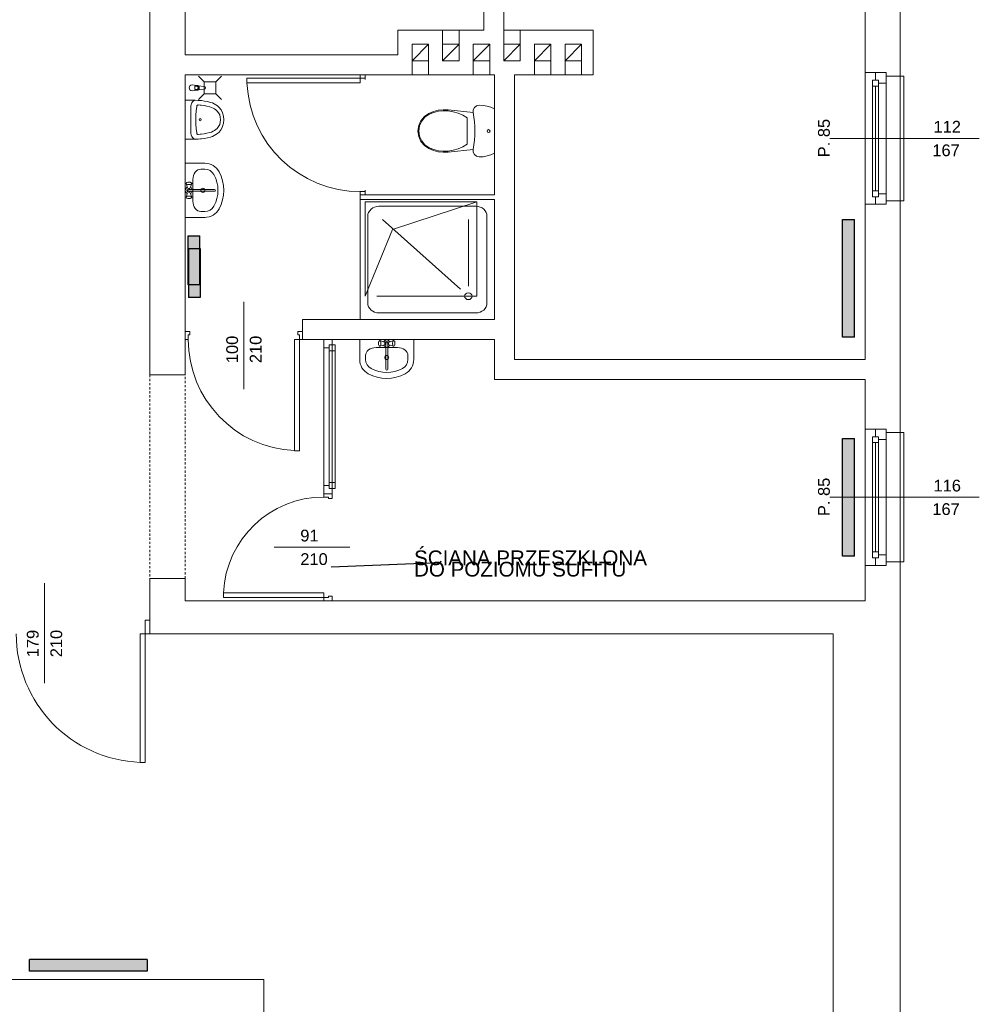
# Model space of a CAD drawing. Header units: millimetres. Extents: x 12683 to 90307, y 30842 to 62253.
# Tile 73 of 152: x 52034 to 52850, y 40663 to 41500. Entities that reach past the tile are written whole.
import ezdxf

# ---------------------------------------------------------------- set-up
doc = ezdxf.new("R2010")
doc.units = ezdxf.units.MM
doc.header["$LTSCALE"] = 0.6
doc.linetypes.add('CIEPLA', pattern=[5.7625, 3.175, -2.5875])
for name, color, linetype, lineweight in [('zzz_podklady_drzwi_opisy', 252, 'Continuous', 15), ('zzz_podklady_konstrukcja', 252, 'CIEPLA', 15), ('zzz_podklady_okna_opisy', 252, 'Continuous', 15), ('zzz_podklady_sciany', 252, 'Continuous', 15)]:
    doc.layers.add(name, color=color, linetype=linetype, lineweight=lineweight)
doc.layers.add('zzz_podklady_grzejniki_ist', color=252, linetype='Continuous')
doc.styles.add('GENERATED_STYLE_1', font='ARIAL.TTF')
doc.dimstyles.new('GENERATED_STYLE__5', dxfattribs={"dimtxt": 0.18, "dimasz": 91.2, "dimexe": 0.18, "dimexo": 0.0625, "dimgap": 0.09, "dimtad": 0, "dimtih": 1, "dimtoh": 1, "dimdec": 4, "dimzin": 0, "dimdsep": 46, "dimcen": 0.09, "dimadec": 0, "dimazin": 0, "dimtfac": 1, "dimtdec": 4, "dimtmove": 0, "dimatfit": 3, "dimldrblk": 'ARROWHEAD_5', "dimfxl": 1, "dimtolj": 1, "dimtzin": 0, "dimarcsym": 0})

# ---------------------------------------------------------------- blocks, each defined once
blk = doc.blocks.new('ARROWHEAD_5')
at = {"linetype": 'Continuous'}
blk.add_line((0, 0), (-1, 0), dxfattribs=at)
blk.add_solid([(-1, 0.2679), (0, 0), (-1, -0.2679), (-1, 0.2679)], dxfattribs=at)

msp = doc.modelspace()

# ---------------------------------------------------------------- hatches: boundary and pattern name
at = {"layer": 'zzz_podklady_grzejniki_ist'}
for points in [[(52743.5, 41329.73), (52733.5, 41329.73), (52733.5, 41229.73), (52743.5, 41229.73)], [(52187.2, 41315.88), (52177.2, 41315.88), (52177.2, 41274.1), (52187.2, 41274.1)], [(52177.39, 41263.39), (52187.39, 41263.39), (52187.39, 41305.17), (52177.39, 41305.17)], [(52743.5, 41143.67), (52733.5, 41143.67), (52733.5, 41043.67), (52743.5, 41043.67)], [(52042.41, 40700.88), (52042.41, 40690.88), (52142.41, 40690.88), (52142.41, 40700.88)]]:
    msp.add_hatch(color=256, dxfattribs=at).paths.add_polyline_path(points, flags=0)

# ---------------------------------------------------------------- linework, layer by layer
at = {"layer": 'zzz_podklady_drzwi_opisy'}
for p, q in [((52323.5, 41449.87), (52227.1, 41449.87)), ((52227.1, 41449.87), (52227.1, 41445.87)), ((52227.1, 41445.87), (52323.5, 41445.87)), ((52323.5, 41445.87), (52323.5, 41449.87)), ((52224.5, 41185.53), (52224.5, 41259.67)), ((52174.5, 41234.67), (52178.5, 41234.67)), ((52178.5, 41231.67), (52177.3, 41231.67)), ((52177.3, 41231.67), (52177.3, 41227.67)), ((52178.5, 41234.67), (52178.5, 41231.67)), ((52270.5, 41231.67), (52270.5, 41234.67)), ((52270.5, 41234.67), (52274.5, 41234.67)), ((52271.7, 41231.67), (52270.5, 41231.67)), ((52271.7, 41227.67), (52271.7, 41231.67)), ((52177.3, 41227.67), (52174.5, 41227.67)), ((52267.7, 41133.27), (52267.7, 41227.67)), ((52267.7, 41227.67), (52271.7, 41227.67)), ((52274.5, 41227.67), (52271.7, 41227.67)), ((52271.7, 41227.67), (52271.7, 41133.27)), ((52271.7, 41133.27), (52267.7, 41133.27)), ((52292.5, 41093.87), (52292.5, 41096.67)), ((52296.5, 41093.87), (52292.5, 41093.87)), ((52296.5, 41092.67), (52296.5, 41093.87)), ((52299.5, 41096.67), (52299.5, 41092.67)), ((52299.5, 41092.67), (52296.5, 41092.67)), ((52250.36, 41051.17), (52314.5, 41051.17)), ((52055, 40935.53), (52055, 41020.67)), ((52207.1, 41008.47), (52207.1, 41012.47)), ((52207.1, 41012.47), (52292.5, 41012.47)), ((52292.5, 41012.47), (52292.5, 41008.47)), ((52292.5, 41008.47), (52207.1, 41008.47)), ((52292.5, 41005.67), (52292.5, 41008.47)), ((52292.5, 41008.47), (52296.5, 41008.47)), ((52296.5, 41008.47), (52296.5, 41009.67)), ((52296.5, 41009.67), (52299.5, 41009.67)), ((52299.5, 41009.67), (52299.5, 41005.67)), ((52140.5, 40977.67), (52140.5, 40989.17)), ((52140.5, 40989.17), (52144.5, 40989.17)), ((52136.5, 40868.23), (52136.5, 40977.67)), ((52136.5, 40977.67), (52140.5, 40977.67)), ((52140.5, 40977.67), (52140.5, 40868.23)), ((52144.5, 40977.67), (52140.5, 40977.67)), ((52140.5, 40868.23), (52136.5, 40868.23))]:
    msp.add_line(p, q, dxfattribs=at)
for centre, radius, start, end in [((52323.5, 41449.87), 96.4, 182.3781, 270), ((52271.7, 41227.67), 94.4, 180, 267.57149), ((52292.5, 41008.47), 85.4, 90, 177.31537), ((52140.5, 40977.67), 109.44, 180, 267.90679)]:
    msp.add_arc(centre, radius, start, end, dxfattribs=at)
at = {"layer": 'zzz_podklady_grzejniki_ist'}
for p, q in [((52733.5, 41229.73), (52733.5, 41329.73)), ((52733.5, 41329.73), (52743.5, 41329.73)), ((52743.5, 41229.73), (52743.5, 41329.73)), ((52177.2, 41274.1), (52177.2, 41315.88)), ((52177.2, 41315.88), (52187.2, 41315.88)), ((52187.2, 41274.1), (52187.2, 41315.88)), ((52177.39, 41305.17), (52187.39, 41305.17)), ((52177.39, 41305.17), (52177.39, 41263.39)), ((52187.39, 41305.17), (52187.39, 41263.39)), ((52187.2, 41274.1), (52177.2, 41274.1)), ((52187.39, 41263.39), (52177.39, 41263.39)), ((52743.5, 41229.73), (52733.5, 41229.73)), ((52733.5, 41043.67), (52733.5, 41143.67)), ((52733.5, 41143.67), (52743.5, 41143.67)), ((52743.5, 41043.67), (52743.5, 41143.67)), ((52743.5, 41043.67), (52733.5, 41043.67)), ((52042.41, 40690.88), (52042.41, 40700.88)), ((52142.41, 40700.88), (52042.41, 40700.88)), ((52142.41, 40700.88), (52142.41, 40690.88)), ((52142.41, 40690.88), (52042.41, 40690.88))]:
    msp.add_line(p, q, dxfattribs=at)
at = {"layer": 'zzz_podklady_konstrukcja'}
for p, q in [((52144.5, 41197.67), (52144.5, 41024.67)), ((52174.5, 41024.67), (52174.5, 41197.67))]:
    msp.add_line(p, q, dxfattribs=at)
at = {"layer": 'zzz_podklady_sciany'}
for p, q in [((52144.5, 41657.67), (52144.5, 41197.67)), ((52782.5, 41451.67), (52782.5, 41660.67)), ((52174.5, 41469.67), (52174.5, 41640.67)), ((52428.5, 41640.67), (52428.5, 41490.67)), ((52445.5, 41490.67), (52445.5, 41640.67)), ((52752.5, 41640.67), (52752.5, 41454.67)), ((52428.5, 41490.67), (52355.5, 41490.67)), ((52355.5, 41490.67), (52355.5, 41469.67)), ((52393.5, 41490.67), (52393.5, 41478.67)), ((52407.5, 41490.67), (52407.5, 41478.67)), ((52521.5, 41490.67), (52445.5, 41490.67)), ((52445.5, 41478.67), (52445.5, 41490.67)), ((52459.5, 41478.67), (52459.5, 41490.67)), ((52521.5, 41452.67), (52521.5, 41490.67)), ((52381.5, 41478.67), (52367.5, 41464.67)), ((52407.5, 41478.67), (52393.5, 41464.67)), ((52433.5, 41478.67), (52419.5, 41464.67)), ((52459.5, 41478.67), (52445.5, 41464.67)), ((52485.5, 41478.67), (52471.5, 41464.67)), ((52511.5, 41478.67), (52497.5, 41464.67)), ((52355.5, 41469.67), (52174.5, 41469.67)), ((52367.5, 41464.67), (52367.5, 41452.67)), ((52381.5, 41464.67), (52381.5, 41452.67)), ((52419.5, 41464.67), (52419.5, 41452.67)), ((52433.5, 41464.67), (52433.5, 41452.67)), ((52471.5, 41464.67), (52471.5, 41452.67)), ((52485.5, 41464.67), (52485.5, 41452.67)), ((52497.5, 41464.67), (52497.5, 41452.67)), ((52511.5, 41464.67), (52511.5, 41452.67)), ((52761.5, 41454.67), (52752.5, 41454.67)), ((52752.5, 41454.67), (52752.5, 41342.67)), ((52752.5, 41454.67), (52752.5, 41342.67)), ((52770.5, 41454.67), (52761.5, 41454.67)), ((52770.5, 41454.67), (52761.5, 41454.67)), ((52770.5, 41454.67), (52761.5, 41454.67)), ((52770.5, 41451.67), (52770.5, 41454.67)), ((52770.5, 41451.67), (52770.5, 41454.67)), ((52174.5, 41452.67), (52323.5, 41452.67)), ((52174.5, 41244.67), (52174.5, 41452.67)), ((52190.76, 41446.69), (52185.91, 41451.54)), ((52190.76, 41436.69), (52190.76, 41446.69)), ((52200.76, 41446.69), (52190.76, 41446.69)), ((52200.76, 41446.69), (52205.62, 41451.54)), ((52200.76, 41446.69), (52200.76, 41436.69)), ((52323.5, 41452.67), (52327.5, 41452.67)), ((52323.5, 41452.67), (52323.5, 41449.87)), ((52327.5, 41452.67), (52323.5, 41452.67)), ((52323.5, 41452.67), (52327.5, 41452.67)), ((52323.5, 41449.87), (52327.5, 41449.87)), ((52327.5, 41452.67), (52355.5, 41452.67)), ((52327.5, 41448.67), (52327.5, 41452.67)), ((52327.5, 41449.87), (52327.5, 41448.67)), ((52355.5, 41452.67), (52437.5, 41452.67)), ((52437.5, 41452.67), (52437.5, 41350.67)), ((52454.5, 41452.67), (52521.5, 41452.67)), ((52454.5, 41210.67), (52454.5, 41452.67)), ((52782.5, 41451.67), (52770.5, 41451.67)), ((52782.5, 41451.67), (52782.5, 41345.67)), ((52782.5, 41451.67), (52785.5, 41451.67)), ((52785.5, 41451.67), (52785.5, 41345.67)), ((52184.69, 41443.79), (52180.49, 41444.19)), ((52184.69, 41439.59), (52180.49, 41439.19)), ((52182.98, 41443.05), (52184.47, 41443.05)), ((52182.98, 41440.33), (52182.98, 41443.05)), ((52184.47, 41440.33), (52182.98, 41440.33)), ((52190.93, 41442.8), (52185.64, 41443.46)), ((52185.64, 41439.91), (52190.93, 41440.58)), ((52174.5, 41431.11), (52176.88, 41431.11)), ((52174.5, 41431.11), (52174.5, 41398.09)), ((52176.88, 41431.11), (52179.18, 41431.11)), ((52179.18, 41431.11), (52179.62, 41431.11)), ((52179.62, 41431.11), (52182.92, 41431.11)), ((52180.36, 41429.01), (52179.99, 41428.24)), ((52180.82, 41429.69), (52180.36, 41429.01)), ((52181.36, 41430.26), (52180.82, 41429.69)), ((52181.95, 41430.69), (52181.36, 41430.26)), ((52182.59, 41430.98), (52181.95, 41430.69)), ((52183.26, 41431.11), (52182.59, 41430.98)), ((52182.93, 41431.11), (52183.26, 41431.11)), ((52183.26, 41431.11), (52185.71, 41431.03)), ((52185.71, 41431.03), (52187.57, 41430.88)), ((52190.76, 41436.69), (52185.91, 41431.83)), ((52187.57, 41430.88), (52188.43, 41430.8)), ((52188.43, 41430.8), (52191.03, 41430.45)), ((52200.76, 41436.69), (52190.76, 41436.69)), ((52191.03, 41430.45), (52193.61, 41429.96)), ((52193.61, 41429.96), (52196.19, 41429.34)), ((52196.19, 41429.34), (52197.75, 41428.83)), ((52197.75, 41428.83), (52199.28, 41428.14)), ((52200.76, 41436.69), (52205.62, 41431.83)), ((52179.55, 41426.48), (52179.49, 41425.54)), ((52179.49, 41425.54), (52179.49, 41403.67)), ((52179.71, 41427.38), (52179.55, 41426.48)), ((52179.99, 41428.24), (52179.71, 41427.38)), ((52184.01, 41422.13), (52183.74, 41418.38)), ((52184.46, 41425.86), (52184.01, 41422.13)), ((52184.54, 41426.21), (52184.46, 41425.86)), ((52184.68, 41426.52), (52184.54, 41426.21)), ((52184.86, 41426.78), (52184.68, 41426.52)), ((52185.08, 41426.97), (52184.86, 41426.78)), ((52185.33, 41427.09), (52185.08, 41426.97)), ((52185.59, 41427.12), (52185.33, 41427.09)), ((52187.4, 41426.98), (52185.59, 41427.12)), ((52188.2, 41426.91), (52187.4, 41426.98)), ((52190.7, 41426.57), (52188.2, 41426.91)), ((52193.19, 41426.1), (52190.7, 41426.57)), ((52195.63, 41425.52), (52193.19, 41426.1)), ((52197, 41425.07), (52195.63, 41425.52)), ((52198.3, 41424.48), (52197, 41425.07)), ((52199.57, 41423.74), (52198.3, 41424.48)), ((52199.28, 41428.14), (52200.75, 41427.29)), ((52200.78, 41422.87), (52199.57, 41423.74)), ((52200.75, 41427.29), (52202.17, 41426.26)), ((52201.84, 41421.94), (52200.78, 41422.87)), ((52203.09, 41420.41), (52201.84, 41421.94)), ((52202.17, 41426.26), (52203.53, 41425.08)), ((52203.97, 41418.66), (52203.09, 41420.41)), ((52203.53, 41425.08), (52205.2, 41423.04)), ((52205.2, 41423.04), (52206.46, 41420.51)), ((52206.46, 41420.51), (52207.25, 41417.64)), ((52381.74, 41419.92), (52385.66, 41421.54)), ((52382.1, 41419.2), (52385.91, 41420.77)), ((52385.66, 41421.54), (52389.76, 41422.58)), ((52385.91, 41420.77), (52389.9, 41421.78)), ((52389.76, 41422.58), (52393.97, 41423.03)), ((52389.9, 41421.78), (52394, 41422.22)), ((52393.97, 41423.03), (52398.2, 41422.87)), ((52394, 41422.22), (52398.12, 41422.07)), ((52398.12, 41422.07), (52402.42, 41421.35)), ((52398.2, 41422.87), (52419.36, 41420.6)), ((52402.42, 41421.35), (52406.62, 41420.12)), ((52419.36, 41420.6), (52419.41, 41422.93)), ((52419.41, 41422.93), (52420.45, 41425.02)), ((52420.45, 41425.02), (52422.28, 41426.46)), ((52422.28, 41426.46), (52424.55, 41426.97)), ((52424.55, 41426.97), (52427.9, 41426.77)), ((52427.9, 41426.77), (52431.21, 41426.18)), ((52431.21, 41426.18), (52434.42, 41425.21)), ((52434.42, 41425.21), (52437.5, 41423.86)), ((52437.5, 41423.86), (52437.5, 41386.08)), ((52183.74, 41418.38), (52183.72, 41417.31)), ((52183.72, 41417.31), (52183.72, 41411.9)), ((52204.51, 41416.69), (52203.97, 41418.66)), ((52203.97, 41410.54), (52204.51, 41412.51)), ((52204.7, 41414.6), (52204.51, 41416.69)), ((52204.51, 41412.51), (52204.7, 41414.6)), ((52207.25, 41417.64), (52207.52, 41414.6)), ((52207.52, 41414.6), (52207.25, 41411.56)), ((52373.14, 41409.54), (52375, 41413.77)), ((52373.91, 41409.32), (52375.68, 41413.34)), ((52375, 41413.77), (52377.94, 41417.32)), ((52375.68, 41413.34), (52378.48, 41416.72)), ((52377.94, 41417.32), (52381.74, 41419.92)), ((52378.48, 41416.72), (52382.1, 41419.2)), ((52406.62, 41420.12), (52410.64, 41418.4)), ((52410.64, 41418.4), (52414.43, 41416.22)), ((52414.43, 41416.22), (52414.43, 41393.72)), ((52179.49, 41403.67), (52179.55, 41402.74)), ((52183.72, 41411.9), (52183.74, 41410.83)), ((52183.74, 41410.83), (52184.01, 41407.07)), ((52184.01, 41407.07), (52184.46, 41403.35)), ((52193.19, 41403.1), (52195.63, 41403.69)), ((52195.63, 41403.69), (52197, 41404.14)), ((52197, 41404.14), (52198.3, 41404.72)), ((52198.3, 41404.72), (52199.57, 41405.46)), ((52199.57, 41405.46), (52200.78, 41406.33)), ((52200.78, 41406.33), (52201.84, 41407.26)), ((52201.84, 41407.26), (52203.09, 41408.79)), ((52203.53, 41404.12), (52202.17, 41402.94)), ((52203.09, 41408.79), (52203.97, 41410.54)), ((52205.2, 41406.17), (52203.53, 41404.12)), ((52206.46, 41408.7), (52205.2, 41406.17)), ((52207.25, 41411.56), (52206.46, 41408.7)), ((52372.5, 41404.97), (52373.14, 41409.54)), ((52373.14, 41400.4), (52372.5, 41404.97)), ((52373.31, 41404.97), (52373.91, 41409.32)), ((52373.91, 41400.62), (52373.31, 41404.97)), ((52174.5, 41398.09), (52178.84, 41398.09)), ((52178.84, 41398.09), (52179.62, 41398.09)), ((52179.55, 41402.74), (52179.71, 41401.83)), ((52179.62, 41398.09), (52182.93, 41398.09)), ((52179.71, 41401.83), (52179.99, 41400.97)), ((52179.99, 41400.97), (52180.36, 41400.2)), ((52180.36, 41400.2), (52180.82, 41399.51)), ((52180.82, 41399.51), (52181.36, 41398.95)), ((52181.36, 41398.95), (52181.95, 41398.52)), ((52181.95, 41398.52), (52182.59, 41398.23)), ((52182.59, 41398.23), (52183.26, 41398.09)), ((52182.93, 41398.09), (52183.26, 41398.09)), ((52185.71, 41398.18), (52183.21, 41398.1)), ((52184.46, 41403.35), (52184.54, 41403)), ((52184.54, 41403), (52184.68, 41402.69)), ((52184.68, 41402.69), (52184.86, 41402.43)), ((52184.86, 41402.43), (52185.08, 41402.23)), ((52185.08, 41402.23), (52185.33, 41402.12)), ((52185.33, 41402.12), (52185.59, 41402.08)), ((52185.59, 41402.08), (52187.4, 41402.22)), ((52187.57, 41398.33), (52185.71, 41398.18)), ((52187.4, 41402.22), (52188.2, 41402.29)), ((52188.43, 41398.4), (52187.57, 41398.33)), ((52188.2, 41402.29), (52190.7, 41402.63)), ((52191.03, 41398.75), (52188.43, 41398.4)), ((52190.7, 41402.63), (52193.19, 41403.1)), ((52193.61, 41399.24), (52191.03, 41398.75)), ((52196.19, 41399.86), (52193.61, 41399.24)), ((52197.75, 41400.37), (52196.19, 41399.86)), ((52199.28, 41401.06), (52197.75, 41400.37)), ((52200.75, 41401.92), (52199.28, 41401.06)), ((52202.17, 41402.94), (52200.75, 41401.92)), ((52375, 41396.17), (52373.14, 41400.4)), ((52375.68, 41396.6), (52373.91, 41400.62)), ((52377.94, 41392.62), (52375, 41396.17)), ((52378.48, 41393.22), (52375.68, 41396.6)), ((52381.74, 41390.02), (52377.94, 41392.62)), ((52382.1, 41390.74), (52378.48, 41393.22)), ((52385.66, 41388.41), (52381.74, 41390.02)), ((52385.91, 41389.17), (52382.1, 41390.74)), ((52389.76, 41387.36), (52385.66, 41388.41)), ((52389.9, 41388.16), (52385.91, 41389.17)), ((52393.97, 41386.91), (52389.76, 41387.36)), ((52394, 41387.72), (52389.9, 41388.16)), ((52398.2, 41387.07), (52393.97, 41386.91)), ((52398.12, 41387.87), (52394, 41387.72)), ((52402.42, 41388.59), (52398.12, 41387.87)), ((52419.36, 41389.34), (52398.2, 41387.07)), ((52406.62, 41389.82), (52402.42, 41388.59)), ((52410.64, 41391.54), (52406.62, 41389.82)), ((52414.43, 41393.72), (52410.64, 41391.54)), ((52419.41, 41387.01), (52419.36, 41389.34)), ((52420.45, 41384.92), (52419.41, 41387.01)), ((52422.28, 41383.48), (52420.45, 41384.92)), ((52424.55, 41382.97), (52422.28, 41383.48)), ((52427.9, 41383.17), (52424.55, 41382.97)), ((52431.21, 41383.76), (52427.9, 41383.17)), ((52434.42, 41384.73), (52431.21, 41383.76)), ((52437.5, 41386.08), (52434.42, 41384.73)), ((52174.5, 41377.54), (52191.3, 41377.54)), ((52174.5, 41331.54), (52174.5, 41377.54)), ((52187.94, 41372.54), (52191.3, 41372.54)), ((52181.27, 41363.65), (52181.27, 41363.65)), ((52181.27, 41345.43), (52181.27, 41363.65)), ((52175.37, 41360.3), (52175.52, 41360.58)), ((52175.52, 41360.02), (52175.37, 41360.3)), ((52176.57, 41356.55), (52175.37, 41360.3)), ((52175.52, 41360.58), (52175.89, 41361.09)), ((52175.93, 41359.77), (52175.52, 41360.02)), ((52175.89, 41361.09), (52176.24, 41361.3)), ((52176.57, 41359.59), (52175.93, 41359.77)), ((52176.24, 41361.3), (52176.77, 41361.45)), ((52177.36, 41359.49), (52176.57, 41359.59)), ((52176.77, 41361.45), (52177.43, 41361.53)), ((52178.19, 41359.49), (52177.36, 41359.49)), ((52177.43, 41361.53), (52178.12, 41361.53)), ((52177.63, 41355.33), (52199.66, 41355.33)), ((52199.66, 41353.75), (52177.63, 41353.75)), ((52178.12, 41361.53), (52178.77, 41361.45)), ((52178.97, 41359.59), (52178.19, 41359.49)), ((52178.77, 41361.45), (52179.31, 41361.3)), ((52179.61, 41359.77), (52178.97, 41359.59)), ((52178.98, 41356.55), (52180.17, 41360.3)), ((52179.31, 41361.3), (52179.65, 41361.09)), ((52180.03, 41360.02), (52179.61, 41359.77)), ((52180.03, 41360.58), (52179.65, 41361.09)), ((52180.03, 41360.58), (52180.17, 41360.3)), ((52180.17, 41360.3), (52180.03, 41360.02)), ((52327.5, 41353.47), (52323.5, 41353.47)), ((52323.5, 41353.47), (52323.5, 41350.67)), ((52327.5, 41350.67), (52327.5, 41354.67)), ((52327.5, 41354.67), (52327.5, 41353.47)), ((52176.57, 41352.53), (52175.37, 41348.78)), ((52175.37, 41348.78), (52175.52, 41349.06)), ((52175.52, 41348.5), (52175.37, 41348.78)), ((52175.52, 41349.06), (52175.93, 41349.31)), ((52175.52, 41348.5), (52175.89, 41347.98)), ((52176.24, 41347.78), (52175.89, 41347.98)), ((52175.93, 41349.31), (52176.57, 41349.49)), ((52176.77, 41347.62), (52176.24, 41347.78)), ((52176.57, 41349.49), (52177.36, 41349.59)), ((52177.43, 41347.54), (52176.77, 41347.62)), ((52177.36, 41349.59), (52178.19, 41349.59)), ((52178.12, 41347.54), (52177.43, 41347.54)), ((52178.77, 41347.62), (52178.12, 41347.54)), ((52178.19, 41349.59), (52178.97, 41349.49)), ((52179.31, 41347.78), (52178.77, 41347.62)), ((52178.97, 41349.49), (52179.61, 41349.31)), ((52178.98, 41352.53), (52180.17, 41348.78)), ((52179.65, 41347.98), (52179.31, 41347.78)), ((52179.61, 41349.31), (52180.03, 41349.06)), ((52180.03, 41348.5), (52179.65, 41347.98)), ((52180.03, 41349.06), (52180.17, 41348.78)), ((52180.17, 41348.78), (52180.03, 41348.5)), ((52323.5, 41350.67), (52327.5, 41350.67)), ((52323.5, 41350.67), (52323.5, 41346.67)), ((52323.5, 41350.67), (52327.5, 41350.67)), ((52323.5, 41350.67), (52327.5, 41350.67)), ((52323.5, 41346.67), (52437.5, 41346.67)), ((52437.5, 41346.67), (52323.5, 41346.67)), ((52323.5, 41346.67), (52323.5, 41244.67)), ((52437.5, 41350.67), (52327.5, 41350.67)), ((52437.5, 41346.67), (52437.5, 41244.67)), ((52437.5, 41244.67), (52437.5, 41346.67)), ((52782.5, 41345.67), (52770.5, 41345.67)), ((52770.5, 41345.67), (52770.5, 41342.67)), ((52770.5, 41345.67), (52770.5, 41342.67)), ((52782.5, 41148.67), (52782.5, 41345.67)), ((52785.5, 41345.67), (52782.5, 41345.67)), ((52327.5, 41344.67), (52327.5, 41264.67)), ((52422.5, 41344.67), (52327.5, 41344.67)), ((52421.67, 41341), (52339.34, 41341)), ((52350.88, 41321.29), (52422.5, 41344.67)), ((52422.5, 41264.67), (52422.5, 41344.67)), ((52761.5, 41342.67), (52752.5, 41342.67)), ((52752.5, 41342.67), (52752.5, 41210.67)), ((52770.5, 41342.67), (52761.5, 41342.67)), ((52761.5, 41342.67), (52770.5, 41342.67)), ((52770.5, 41342.67), (52761.5, 41342.67)), ((52174.5, 41331.54), (52191.3, 41331.54)), ((52187.94, 41336.54), (52191.3, 41336.54)), ((52329.84, 41258.84), (52329.84, 41332.5)), ((52408.62, 41270.51), (52342.5, 41329.67)), ((52415.34, 41273), (52415.34, 41329.67)), ((52431.17, 41258.84), (52431.17, 41332.5)), ((52350.88, 41321.29), (52327.5, 41264.67)), ((52337.5, 41264.67), (52422.5, 41264.67)), ((52405.84, 41264.5), (52342.5, 41264.5)), ((52174.5, 41234.67), (52174.5, 41244.67)), ((52274.5, 41234.67), (52274.5, 41244.67)), ((52437.5, 41244.67), (52274.5, 41244.67)), ((52323.5, 41244.67), (52437.5, 41244.67)), ((52421.67, 41250.34), (52339.34, 41250.34)), ((52174.5, 41227.67), (52174.5, 41234.67)), ((52174.5, 41227.67), (52174.5, 41234.67)), ((52174.5, 41227.67), (52174.5, 41234.67)), ((52274.5, 41227.67), (52274.5, 41234.67)), ((52274.5, 41234.67), (52274.5, 41227.67)), ((52274.5, 41227.67), (52274.5, 41234.67)), ((52174.5, 41197.67), (52174.5, 41227.67)), ((52274.5, 41227.67), (52292.5, 41227.67)), ((52292.5, 41227.67), (52299.5, 41227.67)), ((52292.5, 41227.67), (52292.5, 41096.67)), ((52292.5, 41227.67), (52299.5, 41227.67)), ((52292.5, 41227.67), (52299.5, 41227.67)), ((52299.5, 41227.67), (52437.5, 41227.67)), ((52299.5, 41227.67), (52299.5, 41096.67)), ((52322.98, 41227.67), (52322.98, 41210.87)), ((52368.98, 41227.67), (52322.98, 41227.67)), ((52336.87, 41220.9), (52336.87, 41220.9)), ((52355.09, 41220.9), (52336.87, 41220.9)), ((52339.06, 41225.4), (52338.98, 41224.75)), ((52338.98, 41224.75), (52338.98, 41224.05)), ((52338.98, 41224.05), (52339.06, 41223.4)), ((52339.22, 41225.93), (52339.06, 41225.4)), ((52339.06, 41223.4), (52339.22, 41222.87)), ((52339.42, 41226.28), (52339.22, 41225.93)), ((52339.22, 41222.87), (52339.42, 41222.52)), ((52339.94, 41226.66), (52339.42, 41226.28)), ((52339.94, 41222.14), (52339.42, 41222.52)), ((52340.22, 41226.8), (52339.94, 41226.66)), ((52339.94, 41222.14), (52340.22, 41222)), ((52340.5, 41226.66), (52340.22, 41226.8)), ((52343.97, 41225.6), (52340.22, 41226.8)), ((52343.97, 41223.2), (52340.22, 41222)), ((52340.22, 41222), (52340.5, 41222.14)), ((52340.75, 41226.24), (52340.5, 41226.66)), ((52340.5, 41222.14), (52340.75, 41222.56)), ((52340.93, 41225.6), (52340.75, 41226.24)), ((52340.75, 41222.56), (52340.93, 41223.2)), ((52341.03, 41224.82), (52340.93, 41225.6)), ((52340.93, 41223.2), (52341.03, 41223.98)), ((52341.03, 41223.98), (52341.03, 41224.82)), ((52345.19, 41224.54), (52345.19, 41202.51)), ((52346.77, 41202.51), (52346.77, 41224.54)), ((52347.99, 41225.6), (52351.74, 41226.8)), ((52347.99, 41223.2), (52351.74, 41222)), ((52351.03, 41225.6), (52350.93, 41224.82)), ((52350.93, 41224.82), (52350.93, 41223.98)), ((52350.93, 41223.98), (52351.03, 41223.2)), ((52351.21, 41226.24), (52351.03, 41225.6)), ((52351.03, 41223.2), (52351.21, 41222.56)), ((52351.46, 41226.66), (52351.21, 41226.24)), ((52351.21, 41222.56), (52351.46, 41222.14)), ((52351.74, 41226.8), (52351.46, 41226.66)), ((52351.46, 41222.14), (52351.74, 41222)), ((52352.02, 41226.66), (52351.74, 41226.8)), ((52351.74, 41222), (52352.02, 41222.14)), ((52352.02, 41226.66), (52352.53, 41226.28)), ((52352.02, 41222.14), (52352.53, 41222.52)), ((52352.74, 41225.93), (52352.53, 41226.28)), ((52352.53, 41222.52), (52352.74, 41222.87)), ((52352.89, 41225.4), (52352.74, 41225.93)), ((52352.74, 41222.87), (52352.89, 41223.4)), ((52352.97, 41224.75), (52352.89, 41225.4)), ((52352.89, 41223.4), (52352.97, 41224.05)), ((52352.97, 41224.05), (52352.97, 41224.75)), ((52368.98, 41227.67), (52368.98, 41210.87)), ((52437.5, 41227.67), (52437.5, 41193.67)), ((52327.98, 41214.23), (52327.98, 41210.87)), ((52363.98, 41214.23), (52363.98, 41210.87)), ((52752.5, 41210.67), (52454.5, 41210.67)), ((52144.5, 41197.67), (52174.5, 41197.67)), ((52437.5, 41193.67), (52752.5, 41193.67)), ((52752.5, 41193.67), (52752.5, 41151.67)), ((52761.5, 41151.67), (52752.5, 41151.67)), ((52752.5, 41035.67), (52752.5, 41151.67)), ((52752.5, 41035.67), (52752.5, 41151.67)), ((52770.5, 41151.67), (52761.5, 41151.67)), ((52761.5, 41151.67), (52770.5, 41151.67)), ((52770.5, 41151.67), (52761.5, 41151.67)), ((52770.5, 41148.67), (52770.5, 41151.67)), ((52770.5, 41148.67), (52770.5, 41151.67)), ((52782.5, 41148.67), (52770.5, 41148.67)), ((52782.5, 41038.67), (52782.5, 41148.67)), ((52785.5, 41148.67), (52782.5, 41148.67)), ((52785.5, 41038.67), (52785.5, 41148.67)), ((52299.5, 41096.67), (52292.5, 41096.67)), ((52292.5, 41096.67), (52299.5, 41096.67)), ((52292.5, 41096.67), (52299.5, 41096.67)), ((52292.5, 41096.67), (52299.5, 41096.67)), ((52761.5, 41035.67), (52752.5, 41035.67)), ((52752.5, 41035.67), (52752.5, 41005.67)), ((52770.5, 41035.67), (52761.5, 41035.67)), ((52770.5, 41035.67), (52761.5, 41035.67)), ((52770.5, 41035.67), (52761.5, 41035.67)), ((52782.5, 41038.67), (52770.5, 41038.67)), ((52770.5, 41038.67), (52770.5, 41035.67)), ((52770.5, 41038.67), (52770.5, 41035.67)), ((52782.5, 40977.67), (52782.5, 41038.67)), ((52782.5, 41038.67), (52785.5, 41038.67)), ((52144.5, 41024.67), (52144.5, 41005.67)), ((52174.5, 41024.67), (52144.5, 41024.67)), ((52174.5, 41005.67), (52174.5, 41024.67)), ((52144.5, 40989.17), (52144.5, 41005.67)), ((52292.5, 41005.67), (52174.5, 41005.67)), ((52292.5, 41005.67), (52299.5, 41005.67)), ((52299.5, 41005.67), (52292.5, 41005.67)), ((52292.5, 41005.67), (52299.5, 41005.67)), ((52752.5, 41005.67), (52299.5, 41005.67)), ((52144.5, 40977.67), (52144.5, 40989.17)), ((52144.5, 40989.17), (52144.5, 40977.67)), ((52144.5, 40977.67), (52144.5, 40989.17)), ((52144.5, 40977.67), (52725.5, 40977.67)), ((52725.5, 40977.67), (52725.5, 40568.67)), ((52782.5, 40565.67), (52782.5, 40977.67)), ((52241.5, 40683.67), (51965.5, 40683.67)), ((52241.5, 40408.67), (52241.5, 40683.67))]:
    msp.add_line(p, q, dxfattribs=at)
at = {"layer": 'zzz_podklady_sciany', "flags": 128}
for points in [[(52381.5, 41478.67), (52367.5, 41478.67), (52367.5, 41464.67), (52381.5, 41464.67)], [(52407.5, 41478.67), (52393.5, 41478.67), (52393.5, 41464.67), (52407.5, 41464.67)], [(52433.5, 41478.67), (52419.5, 41478.67), (52419.5, 41464.67), (52433.5, 41464.67)], [(52459.5, 41478.67), (52445.5, 41478.67), (52445.5, 41464.67), (52459.5, 41464.67)], [(52485.5, 41478.67), (52471.5, 41478.67), (52471.5, 41464.67), (52485.5, 41464.67)], [(52511.5, 41478.67), (52497.5, 41478.67), (52497.5, 41464.67), (52511.5, 41464.67)]]:
    msp.add_lwpolyline(points, close=True, dxfattribs=at)
at = {"layer": 'zzz_podklady_sciany'}
for centre in [(52189.69, 41354.54), (52345.98, 41212.48)]:
    msp.add_circle(centre, 1.75, dxfattribs=at)
for centre, radius, start, end in [((52180.49, 41441.69), 2.5, 90, 270), ((52184.47, 41441.69), 1.36, 270, 90), ((52184.5, 41441.69), 2.11, 275.16961, 84.83039), ((52190.79, 41441.69), 1.12, 277.13892, 82.86108), ((52191.3, 41363.65), 13.89, 28.47456, 90), ((52191.3, 41363.65), 8.89, 28.47456, 90), ((52174.5, 41354.54), 33, 331.52544, 28.47456), ((52174.5, 41354.54), 28, 331.52544, 28.47456), ((52177.77, 41354.54), 3, 117.97653, 242.02347), ((52177.77, 41354.54), 1.68, 28.05488, 331.94512), ((52177.77, 41354.54), 0.8, 100, 260), ((52177.77, 41354.54), 3, 15.22531, 62.02347), ((52177.77, 41354.54), 3, 297.97653, 344.77469), ((52199.66, 41354.54), 0.788, 270, 90), ((52191.3, 41345.43), 8.89, 270, 331.52544), ((52191.3, 41345.43), 13.89, 270, 331.52544), ((52345.98, 41224.4), 3, 27.97653, 152.02347), ((52345.98, 41224.4), 3, 207.97653, 254.77469), ((52345.98, 41224.4), 1.68, 298.05488, 241.94512), ((52345.98, 41224.4), 0.8, 10, 170), ((52345.98, 41224.4), 3, 285.22531, 332.02347), ((52336.87, 41210.87), 13.89, 180, 241.52544), ((52336.87, 41210.87), 8.89, 180, 241.52544), ((52345.98, 41227.67), 28, 241.52544, 298.47456), ((52355.09, 41210.87), 8.89, 298.47456, 0), ((52355.09, 41210.87), 13.89, 298.47456, 0), ((52345.98, 41227.67), 33, 241.52544, 298.47456), ((52345.98, 41202.51), 0.788, 180, 0)]:
    msp.add_arc(centre, radius, start, end, dxfattribs=at)
at = {"layer": 'zzz_podklady_sciany', "extrusion": (0, 0, -1)}
for centre, major_axis, ratio, start_param, end_param in [((52342.72, 41404.97), (0, 78.5), 0.9963, 1.370375, 1.771221), ((52187.94, 41363.65), (0, -8.89), 0.750558, 1.570796, 3.141593), ((52187.94, 41345.43), (0, 8.89), 0.750558, 3.141593, 4.712389)]:
    msp.add_ellipse(centre, major_axis=major_axis, ratio=ratio, start_param=start_param, end_param=end_param, dxfattribs=at)
for centre, major_axis, ratio in [((52187.42, 41414.56), (0, -0.927), 0.93164), ((52432.53, 41404.97), (0, 1.22), 0.9963)]:
    msp.add_ellipse(centre, major_axis=major_axis, ratio=ratio, dxfattribs=at)
at = {"layer": 'zzz_podklady_sciany'}
for centre, major_axis, ratio, start_param, end_param in [((52339.34, 41332.5), (-9.5, 0), 0.894737, 4.712389, 6.283185), ((52421.67, 41332.5), (-9.5, 0), 0.894737, 3.141593, 4.712389), ((52339.34, 41258.84), (-9.5, 0), 0.894737, 0, 1.570796), ((52421.67, 41258.84), (-9.5, 0), 0.894737, 1.570796, 3.141593), ((52336.87, 41214.23), (8.89, 0), 0.750558, 1.570796, 3.141593), ((52355.09, 41214.23), (-8.89, 0), 0.750558, 3.141593, 4.712389)]:
    msp.add_ellipse(centre, major_axis=major_axis, ratio=ratio, start_param=start_param, end_param=end_param, dxfattribs=at)
msp.add_ellipse((52415.34, 41264.5), major_axis=(3.17, 0), ratio=0.894737, dxfattribs=at)

# ---------------------------------------------------------------- texts
at = {"layer": 'zzz_podklady_drzwi_opisy', "char_height": 10, "attachment_point": 7, "rotation": 90, "style": 'GENERATED_STYLE_1'}
for s, insert in [('{100}', (52219.71, 41207.67)), ('{210}', (52239.71, 41207.67)), ('{179}', (52050.21, 40957.67)), ('{210}', (52070.21, 40957.67))]:
    msp.add_mtext(s, dxfattribs=dict(at, insert=insert))
at = {"layer": 'zzz_podklady_drzwi_opisy', "char_height": 10, "attachment_point": 7, "style": 'GENERATED_STYLE_1'}
for s, insert in [('{91}', (52272.5, 41055.96)), ('{210}', (52272.5, 41035.96))]:
    msp.add_mtext(s, dxfattribs=dict(at, insert=insert))
at = {"layer": 'zzz_podklady_drzwi_opisy', "insert": (52369.21, 41037.28), "char_height": 12.5, "width": 193.3721, "attachment_point": 4, "line_spacing_factor": 0.463495, "style": 'GENERATED_STYLE_1'}
msp.add_mtext('{ŚCIANA PRZESZKLONA\\PDO POZIOMU SUFITU}', dxfattribs=at)
at = {"layer": 'zzz_podklady_okna_opisy', "char_height": 10, "attachment_point": 7, "rotation": 90, "style": 'GENERATED_STYLE_1'}
for insert in [(52722.71, 41382.67), (52722.71, 41077.67)]:
    msp.add_mtext('{P. 85}', dxfattribs=dict(at, insert=insert))
at = {"layer": 'zzz_podklady_okna_opisy', "char_height": 10, "attachment_point": 7, "style": 'GENERATED_STYLE_1'}
for s, insert in [('{112}', (52810.74, 41403.63)), ('{167}', (52809.74, 41383.46)), ('{116}', (52810.74, 41098.46)), ('{167}', (52809.74, 41078.46))]:
    msp.add_mtext(s, dxfattribs=dict(at, insert=insert))

# ---------------------------------------------------------------- leaders
at = {"layer": 'zzz_podklady_drzwi_opisy', "annotation_type": 0, "has_hookline": 1, "hookline_direction": 0, "text_width": 177.58}
msp.add_leader([(52298.81, 41034.53), (52369.12, 41037.28)], dimstyle='GENERATED_STYLE__5', dxfattribs=at)

# ---------------------------------------------------------------- wipeouts: each hides what was drawn before it
at = {"ltscale": 3705.867049}
msp.add_wipeout([(52759, 41354.17), (52764, 41354.17), (52764, 41351.67), (52770.5, 41351.67), (52770.5, 41445.67), (52764, 41445.67), (52764, 41443.17), (52759, 41443.17)], dxfattribs=at).dxf.layer = 'zzz_podklady_sciany'
at = {"ltscale": 3863.872332}
msp.add_wipeout([(52759, 41140.17), (52764, 41140.17), (52764, 41142.67), (52770.5, 41142.67), (52770.5, 41044.67), (52764, 41044.67), (52764, 41047.17), (52759, 41047.17)], dxfattribs=at).dxf.layer = 'zzz_podklady_sciany'

# ---------------------------------------------------------------- next in the draw order: linework, layer by layer
at = {"layer": 'zzz_podklady_okna_opisy'}
for p, q in [((52849.65, 41398.67), (52722.5, 41398.67)), ((52849.65, 41093.67), (52722.5, 41093.67))]:
    msp.add_line(p, q, dxfattribs=at)
at = {"layer": 'zzz_podklady_sciany'}
for p, q in [((52761.5, 41454.67), (52761.5, 41448.17)), ((52770.5, 41445.67), (52770.5, 41454.67)), ((52759, 41448.17), (52759, 41443.17)), ((52764, 41448.17), (52759, 41448.17)), ((52761.5, 41448.17), (52764, 41448.17)), ((52764, 41448.17), (52764, 41445.67)), ((52764, 41443.17), (52764, 41448.17)), ((52764, 41445.67), (52770.5, 41445.67)), ((52770.5, 41351.67), (52770.5, 41445.67)), ((52759, 41443.17), (52759, 41354.17)), ((52759, 41443.17), (52759, 41354.17)), ((52759, 41443.17), (52764, 41443.17)), ((52761.5, 41443.17), (52761.5, 41354.17)), ((52764, 41443.17), (52764, 41354.17)), ((52764, 41354.17), (52759, 41354.17)), ((52759, 41354.17), (52759, 41349.17)), ((52764, 41349.17), (52764, 41354.17)), ((52759, 41349.17), (52764, 41349.17)), ((52764, 41349.17), (52761.5, 41349.17)), ((52761.5, 41349.17), (52761.5, 41342.67)), ((52770.5, 41351.67), (52764, 41351.67)), ((52764, 41351.67), (52764, 41349.17)), ((52770.5, 41342.67), (52770.5, 41351.67)), ((52759, 41140.17), (52759, 41145.17)), ((52759, 41145.17), (52764, 41145.17)), ((52761.5, 41145.17), (52761.5, 41151.67)), ((52764, 41145.17), (52761.5, 41145.17)), ((52764, 41142.67), (52764, 41145.17)), ((52764, 41145.17), (52764, 41140.17)), ((52770.5, 41151.67), (52770.5, 41142.67)), ((52759, 41047.17), (52759, 41140.17)), ((52759, 41047.17), (52759, 41140.17)), ((52764, 41140.17), (52759, 41140.17)), ((52761.5, 41047.17), (52761.5, 41140.17)), ((52770.5, 41142.67), (52764, 41142.67)), ((52764, 41047.17), (52764, 41140.17)), ((52770.5, 41142.67), (52770.5, 41044.67)), ((52759, 41042.17), (52759, 41047.17)), ((52759, 41047.17), (52764, 41047.17)), ((52764, 41047.17), (52764, 41042.17)), ((52764, 41042.17), (52764, 41044.67)), ((52764, 41044.67), (52770.5, 41044.67)), ((52770.5, 41044.67), (52770.5, 41035.67)), ((52764, 41042.17), (52759, 41042.17)), ((52761.5, 41035.67), (52761.5, 41042.17)), ((52761.5, 41042.17), (52764, 41042.17))]:
    msp.add_line(p, q, dxfattribs=at)

# ---------------------------------------------------------------- next in the draw order: wipeouts: each hides what was drawn before it
at = {"ltscale": 4601.194813}
msp.add_wipeout([(52302, 41106.17), (52297, 41106.17), (52297, 41103.67), (52292.5, 41103.67), (52292.5, 41220.67), (52297, 41220.67), (52297, 41218.17), (52302, 41218.17)], dxfattribs=at).dxf.layer = 'zzz_podklady_sciany'

# ---------------------------------------------------------------- next in the draw order: linework, layer by layer
at = {"layer": 'zzz_podklady_sciany'}
for p, q in [((52292.5, 41220.67), (52292.5, 41227.67)), ((52297, 41220.67), (52292.5, 41220.67)), ((52292.5, 41103.67), (52292.5, 41220.67)), ((52299.5, 41223.17), (52297, 41223.17)), ((52297, 41223.17), (52297, 41220.67)), ((52297, 41218.17), (52297, 41223.17)), ((52297, 41223.17), (52302, 41223.17)), ((52299.5, 41227.67), (52299.5, 41223.17)), ((52302, 41223.17), (52302, 41218.17)), ((52297, 41218.17), (52297, 41106.17)), ((52302, 41218.17), (52297, 41218.17)), ((52299.5, 41218.17), (52299.5, 41106.17)), ((52302, 41218.17), (52302, 41106.17)), ((52302, 41218.17), (52302, 41106.17)), ((52292.5, 41096.67), (52292.5, 41103.67)), ((52292.5, 41103.67), (52297, 41103.67)), ((52297, 41101.17), (52297, 41106.17)), ((52297, 41106.17), (52302, 41106.17)), ((52297, 41103.67), (52297, 41101.17)), ((52302, 41106.17), (52302, 41101.17)), ((52297, 41101.17), (52299.5, 41101.17)), ((52302, 41101.17), (52297, 41101.17)), ((52299.5, 41101.17), (52299.5, 41096.67))]:
    msp.add_line(p, q, dxfattribs=at)

doc.saveas('drawing.dxf')
